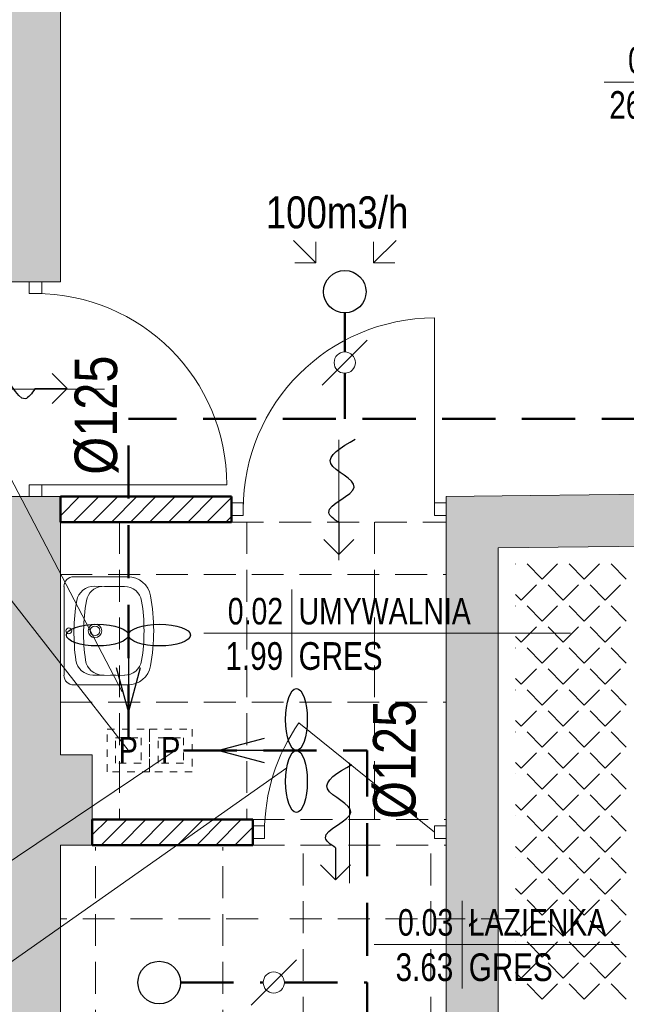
# Model space of a CAD drawing. Header units: millimetres. Extents: x -23540 to 53212, y -37964 to 41185.
# Tile 198 of 203: x 17911 to 18197, y -30390 to -29926. Entities that reach past the tile are written whole.
import ezdxf
from ezdxf.enums import TextEntityAlignment as Align

# ---------------------------------------------------------------- set-up
doc = ezdxf.new("R2010")
doc.units = ezdxf.units.MM
for name, pattern in [('0.5_0.5', [1, 0.5, -0.5]), ('DASHED', [0.75, 0.5, -0.25]), ('DASHEDX2', [1.5, 1, -0.5])]:
    doc.linetypes.add(name, pattern=pattern)
doc.layers.get('0').update_dxf_attribs({"lineweight": 18})
for name, color, linetype, lineweight in [('BA_met', 7, 'Continuous', 18), ('Cienka', 7, 'Continuous', 18), ('mm_went_opis', 7, 'Continuous', 15), ('mm_Wentylacja', 5, 'Continuous', 50), ('PG_PRZERYWANE_ŚREDNIE', 1, 'DASHEDX2', 18), ('PG_WIDOKOWE_CIENKIE', 1, 'Continuous', 18), ('PG_ŚCIANY_DZIAŁOWE', 3, 'Continuous', 18), ('PG_ŚCIANY_SŁUPY', 4, 'Continuous', 18), ('WYPOSAŻENIE GARAŻU', 253, 'Continuous', 5)]:
    doc.layers.add(name, color=color, linetype=linetype, lineweight=lineweight)
doc.styles.add('ROMANS', font='bikromsw.shx', dxfattribs={"width": 0.8})
doc.styles.get("Standard").update_dxf_attribs({"font": 'arial.ttf'})

# ---------------------------------------------------------------- blocks, each defined once
blk = doc.blocks.new('bikmet')
blk.add_line((0, 1.65), (0, -1.65))
at = {"style": 'ROMANS', "width": 0.8}
blk.add_attdef('NRPOM', text='', height=1, dxfattribs=at).set_placement((-0.333, 0.333), align=Align.RIGHT)
blk.add_attdef('NWAPOM', (0.25, 0.333), '', height=1, dxfattribs=at)
blk.add_attdef('RAREA', text='', height=1.042, dxfattribs=at).set_placement((-0.333, -0.333), align=Align.TOP_RIGHT)
blk.add_attdef('PODLOGA', text='', height=1.042, dxfattribs=at).set_placement((0.25, -0.333), align=Align.TOP_LEFT)
blk = doc.blocks.new('jamb')
blk.add_lwpolyline([(-0.5, -0.5), (-0.5, 0.5), (0.5, 0.5), (0.5, -0.5)], close=True)
blk = doc.blocks.new('A$C6458b610')
at = {"layer": 'mm_went_opis', "color": 40, "lineweight": 30, "true_color": 0xf8d731}
for points in [[(34.89, 20.29), (29.19, 41.54), (23.49, 20.29)], [(29.19, 5.09), (29.19, 41.54)]]:
    blk.add_lwpolyline(points, dxfattribs=at)
for centre in [(14.59, 5.09), (43.78, 5.09)]:
    blk.add_ellipse(centre, major_axis=(-14.59, 0), ratio=0.348878, dxfattribs=at)
blk = doc.blocks.new('podciecie')
at = {"layer": 'mm_Wentylacja', "color": 142, "lineweight": 30}
for p, q in [((23288, -37575.5), (23288, -37590.5)), ((23288, -37590.5), (23280.93, -37583.43)), ((23288, -37590.5), (23295.07, -37583.43))]:
    blk.add_line(p, q, dxfattribs=at)
blk.add_spline([(23288, -37575.5), (23283.25, -37570.75), (23295.25, -37558.75), (23284.25, -37547.75), (23295.75, -37536.25)], degree=3, dxfattribs=at)

msp = doc.modelspace()

# ---------------------------------------------------------------- hatches: boundary and pattern name
at = {"layer": 'PG_ŚCIANY_DZIAŁOWE', "true_color": 0x939598, "transparency": 33554610}
h = msp.add_hatch(color=252, dxfattribs=at)
h.dxf.hatch_style = 1
h.paths.add_polyline_path([(17913.61, -30145.22), (17918.61, -30145.22), (17918.61, -30150.72), (17913.61, -30150.72)])
h.paths.add_polyline_path([(17906.86, -30049.72), (17930.36, -30049.72), (17930.36, -29716.72), (17970.36, -29716.72), (17970.36, -29702.72), (18010.86, -29702.72), (18010.86, -29645.46), (17957.86, -29645.46), (17957.86, -29516.46), (17906.86, -29516.46)])
h.paths.add_polyline_path([(17930.36, -30150.72), (17918.61, -30150.72), (17918.61, -30145.22), (17913.61, -30145.22), (17913.61, -30150.72), (17906.86, -30150.72), (17906.86, -31104.46), (18101.98, -31104.46), (18101.98, -31144.22), (18121.86, -31144.22), (18121.86, -31327.46), (18406.86, -31327.46), (18406.86, -31312.46), (18136.86, -31312.46), (18136.86, -31104.46), (18524.86, -31104.46), (18524.86, -31327.46), (18563.86, -31327.46), (18563.86, -31330.46), (18693.91, -31330.46), (18732.86, -31330.46), (18769.79, -31300.46), (18575.36, -31300.46), (18575.36, -31079.46), (17930.36, -31079.46), (17930.36, -30518.72), (18111.86, -30518.72), (18111.86, -30497.22), (17930.36, -30497.22), (17930.36, -30314.72), (17945.36, -30314.72), (17945.36, -30272.22), (17930.36, -30272.22)])
h = msp.add_hatch(color=252, dxfattribs=at)
h.dxf.hatch_style = 1
h.paths.add_polyline_path([(18575.36, -30145.1), (18575.36, -30137.47), (18524.36, -30137.47), (18524.36, -30145.72), (18271.36, -30148.79), (18151.36, -30150.24), (18111.86, -30150.72), (18111.86, -30497.22), (18111.86, -30518.72), (18136.36, -30518.72), (18136.36, -30174.92), (18271.36, -30173.29), (18575.36, -30169.6)])

# ---------------------------------------------------------------- linework, layer by layer
at = {"color": 251, "true_color": 0x636466}
for p, q in [((17921.61, -30049.72), (17915.61, -30049.72)), ((17915.61, -30049.72), (17915.61, -30055.22)), ((17921.61, -30055.22), (17921.61, -30049.72)), ((17915.61, -30055.22), (17921.61, -30055.22)), ((17921.61, -30145.22), (17915.61, -30145.22)), ((17915.61, -30145.22), (17915.61, -30150.72)), ((17921.61, -30150.72), (17921.61, -30145.22)), ((17915.61, -30150.72), (17921.61, -30150.72)), ((18010.86, -30153.72), (18010.86, -30159.72)), ((18016.36, -30153.72), (18010.86, -30153.72)), ((18016.36, -30159.72), (18016.36, -30153.72)), ((18106.36, -30153.72), (18106.36, -30159.72)), ((18111.86, -30153.72), (18106.36, -30153.72)), ((18111.86, -30159.72), (18111.86, -30153.72)), ((18010.86, -30159.72), (18016.36, -30159.72)), ((18106.36, -30159.72), (18111.86, -30159.72)), ((18020.86, -30311.72), (18020.86, -30305.72)), ((18020.86, -30305.72), (18026.36, -30305.72)), ((18026.36, -30305.72), (18026.36, -30311.72)), ((18026.36, -30311.72), (18020.86, -30311.72))]:
    msp.add_line(p, q, dxfattribs=at)
at = {"color": 251, "true_color": 0x636466, "extrusion": (0, 0, -1)}
for p, q in [((18106.36, -30156.72), (18106.36, -30066.72)), ((17951.2, -30100.22), (17894.71, -30100.22)), ((18061.36, -30124.12), (18061.36, -30180.61)), ((17918.61, -30145.22), (18008.61, -30145.22)), ((18106.36, -30308.72), (18042.6, -30257.15)), ((18066.36, -30276.12), (18066.36, -30332.61))]:
    msp.add_line(p, q, dxfattribs=at)
at = {"color": 251, "lineweight": 20, "true_color": 0x636466}
for p, q in [((18151.36, -30150.24), (18111.86, -30150.72)), ((18151.36, -30150.24), (18271.36, -30148.79)), ((18271.36, -30173.29), (18136.36, -30174.92)), ((18020.86, -30314.72), (18020.86, -30302.72)), ((18111.86, -30314.72), (18111.86, -30302.72))]:
    msp.add_line(p, q, dxfattribs=at)
at = {"color": 251, "linetype": 'Continuous', "lineweight": 20, "true_color": 0x636466}
for p, q in [((18144.47, -30182.51), (18144.5, -30182.48)), ((18157.07, -30189.67), (18149.89, -30182.48)), ((18157.07, -30189.67), (18164.25, -30182.48)), ((18176.83, -30189.67), (18169.64, -30182.48)), ((18176.83, -30189.67), (18184.01, -30182.48)), ((18196.58, -30189.67), (18189.4, -30182.48)), ((18147.19, -30199.55), (18154.38, -30192.36)), ((18166.95, -30199.55), (18159.76, -30192.36)), ((18166.95, -30199.55), (18174.13, -30192.36)), ((18186.7, -30199.55), (18179.52, -30192.36)), ((18186.7, -30199.55), (18193.89, -30192.36)), ((18147.19, -30199.55), (18144.47, -30196.83)), ((18144.47, -30202.27), (18144.5, -30202.24)), ((18157.07, -30209.42), (18149.89, -30202.24)), ((18157.07, -30209.42), (18164.25, -30202.24)), ((18176.83, -30209.42), (18169.64, -30202.24)), ((18176.83, -30209.42), (18184.01, -30202.24)), ((18196.58, -30209.42), (18189.4, -30202.24)), ((18147.19, -30219.3), (18154.38, -30212.12)), ((18166.95, -30219.3), (18159.76, -30212.12)), ((18166.95, -30219.3), (18174.13, -30212.12)), ((18186.7, -30219.3), (18179.52, -30212.12)), ((18186.7, -30219.3), (18193.89, -30212.12)), ((18147.19, -30219.3), (18144.47, -30216.58)), ((18144.47, -30222.02), (18144.5, -30222)), ((18157.07, -30229.18), (18149.89, -30222)), ((18157.07, -30229.18), (18164.25, -30222)), ((18176.83, -30229.18), (18169.64, -30222)), ((18176.83, -30229.18), (18184.01, -30222)), ((18196.58, -30229.18), (18189.4, -30222)), ((18147.19, -30239.06), (18154.38, -30231.88)), ((18166.95, -30239.06), (18159.76, -30231.88)), ((18166.95, -30239.06), (18174.13, -30231.88)), ((18186.7, -30239.06), (18179.52, -30231.88)), ((18186.7, -30239.06), (18193.89, -30231.88)), ((18147.19, -30239.06), (18144.47, -30236.34)), ((18144.47, -30241.78), (18144.5, -30241.75)), ((18157.07, -30248.94), (18149.89, -30241.75)), ((18157.07, -30248.94), (18164.25, -30241.75)), ((18176.83, -30248.94), (18169.64, -30241.75)), ((18176.83, -30248.94), (18184.01, -30241.75)), ((18196.58, -30248.94), (18189.4, -30241.75)), ((18147.19, -30258.82), (18154.38, -30251.63)), ((18166.95, -30258.82), (18159.76, -30251.63)), ((18166.95, -30258.82), (18174.13, -30251.63)), ((18186.7, -30258.82), (18179.52, -30251.63)), ((18186.7, -30258.82), (18193.89, -30251.63)), ((18147.19, -30258.82), (18144.47, -30256.1)), ((18144.47, -30261.54), (18144.5, -30261.51)), ((18157.07, -30268.69), (18149.89, -30261.51)), ((18157.07, -30268.69), (18164.25, -30261.51)), ((18176.83, -30268.69), (18169.64, -30261.51)), ((18176.83, -30268.69), (18184.01, -30261.51)), ((18196.58, -30268.69), (18189.4, -30261.51)), ((18147.19, -30278.57), (18154.38, -30271.39)), ((18166.95, -30278.57), (18159.76, -30271.39)), ((18166.95, -30278.57), (18174.13, -30271.39)), ((18186.7, -30278.57), (18179.52, -30271.39)), ((18186.7, -30278.57), (18193.89, -30271.39)), ((18147.19, -30278.57), (18144.47, -30275.85)), ((18144.47, -30281.29), (18144.5, -30281.27)), ((18157.07, -30288.45), (18149.89, -30281.27)), ((18157.07, -30288.45), (18164.25, -30281.27)), ((18176.83, -30288.45), (18169.64, -30281.27)), ((18176.83, -30288.45), (18184.01, -30281.27)), ((18196.58, -30288.45), (18189.4, -30281.27)), ((18147.19, -30298.33), (18154.38, -30291.15)), ((18166.95, -30298.33), (18159.76, -30291.15)), ((18166.95, -30298.33), (18174.13, -30291.15)), ((18186.7, -30298.33), (18179.52, -30291.15)), ((18186.7, -30298.33), (18193.89, -30291.15)), ((18147.19, -30298.33), (18144.47, -30295.61)), ((18144.47, -30301.05), (18144.5, -30301.02)), ((18157.07, -30308.21), (18149.89, -30301.02)), ((18157.07, -30308.21), (18164.25, -30301.02)), ((18176.83, -30308.21), (18169.64, -30301.02)), ((18176.83, -30308.21), (18184.01, -30301.02)), ((18196.58, -30308.21), (18189.4, -30301.02)), ((18147.19, -30318.09), (18144.47, -30315.37)), ((18147.19, -30318.09), (18154.38, -30310.9)), ((18166.95, -30318.09), (18159.76, -30310.9)), ((18166.95, -30318.09), (18174.13, -30310.9)), ((18186.7, -30318.09), (18179.52, -30310.9)), ((18186.7, -30318.09), (18193.89, -30310.9)), ((18144.47, -30320.8), (18144.5, -30320.78)), ((18157.07, -30327.96), (18149.89, -30320.78)), ((18157.07, -30327.96), (18164.25, -30320.78)), ((18176.83, -30327.96), (18169.64, -30320.78)), ((18176.83, -30327.96), (18184.01, -30320.78)), ((18196.58, -30327.96), (18189.4, -30320.78)), ((18147.19, -30337.84), (18154.38, -30330.66)), ((18166.95, -30337.84), (18159.76, -30330.66)), ((18166.95, -30337.84), (18174.13, -30330.66)), ((18186.7, -30337.84), (18179.52, -30330.66)), ((18186.7, -30337.84), (18193.89, -30330.66)), ((18147.19, -30337.84), (18144.47, -30335.12)), ((18144.47, -30340.56), (18144.5, -30340.54)), ((18157.07, -30347.72), (18149.89, -30340.54)), ((18157.07, -30347.72), (18164.25, -30340.54)), ((18176.83, -30347.72), (18169.64, -30340.54)), ((18176.83, -30347.72), (18184.01, -30340.54)), ((18196.58, -30347.72), (18189.4, -30340.54)), ((18147.19, -30357.6), (18154.38, -30350.41)), ((18166.95, -30357.6), (18159.76, -30350.41)), ((18166.95, -30357.6), (18174.13, -30350.41)), ((18186.7, -30357.6), (18179.52, -30350.41)), ((18186.7, -30357.6), (18193.89, -30350.41)), ((18147.19, -30357.6), (18144.47, -30354.88)), ((18144.47, -30360.32), (18144.5, -30360.29)), ((18157.07, -30367.48), (18149.89, -30360.29)), ((18157.07, -30367.48), (18164.25, -30360.29)), ((18176.83, -30367.48), (18169.64, -30360.29)), ((18176.83, -30367.48), (18184.01, -30360.29)), ((18196.58, -30367.48), (18189.4, -30360.29)), ((18147.19, -30377.36), (18154.38, -30370.17)), ((18166.95, -30377.36), (18159.76, -30370.17)), ((18166.95, -30377.36), (18174.13, -30370.17)), ((18186.7, -30377.36), (18179.52, -30370.17)), ((18186.7, -30377.36), (18193.89, -30370.17)), ((18147.19, -30377.36), (18144.47, -30374.64)), ((18144.47, -30380.07), (18144.5, -30380.05)), ((18157.07, -30387.23), (18149.89, -30380.05)), ((18157.07, -30387.23), (18164.25, -30380.05)), ((18176.83, -30387.23), (18169.64, -30380.05)), ((18176.83, -30387.23), (18184.01, -30380.05)), ((18196.58, -30387.23), (18189.4, -30380.05))]:
    msp.add_line(p, q, dxfattribs=at)
at = {"color": 251, "true_color": 0x636466, "extrusion": (0, 0, -1)}
for centre, start, end in [((-17918.61, -30145.22), 90, 180), ((-18106.36, -30156.72), 0, 90), ((-18116.36, -30308.72), 0, 34.9595)]:
    msp.add_arc(centre, 90, start, end, dxfattribs=at)
at = {"layer": 'BA_met', "color": 251, "true_color": 0x636466}
for p, q in [((18186.19, -29955.8), (18358.61, -29955.8)), ((17997.9, -30215.1), (18170.32, -30215.1)), ((18077.93, -30361.54), (18193.39, -30361.54))]:
    msp.add_line(p, q, dxfattribs=at)
at = {"layer": 'Cienka', "color": 251, "true_color": 0x636466}
for p, q in [((17930.36, -30049.72), (17906.86, -30049.72)), ((17930.36, -30150.72), (17906.86, -30150.72)), ((18111.86, -30150.72), (18111.86, -30162.72)), ((17930.36, -30162.72), (17930.36, -30272.22)), ((18111.86, -30272.22), (18111.86, -30284.22))]:
    msp.add_line(p, q, dxfattribs=at)
at = {"layer": 'mm_went_opis'}
for p, q in [((17812.59, -29961.38), (17959.46, -30242.67)), ((17812.59, -30078.11), (17962.19, -30270.08)), ((17824.41, -30377.67), (17982.9, -30271.2)), ((17824.41, -30427.83), (18036.85, -30278.4))]:
    msp.add_line(p, q, dxfattribs=at)
at = {"layer": 'mm_Wentylacja', "color": 142, "lineweight": 20}
for p, q in [((18040, -30030.2), (18050.61, -30040.81)), ((18050.61, -30040.81), (18050.61, -30030.81)), ((18088.29, -30030.2), (18077.68, -30040.81)), ((18077.68, -30040.81), (18077.68, -30030.81)), ((18050.61, -30040.81), (18040.61, -30040.81)), ((18077.68, -30040.81), (18087.68, -30040.81)), ((18053.54, -30098.29), (18074.75, -30077.08)), ((18020.15, -30390.03), (18041.37, -30368.81))]:
    msp.add_line(p, q, dxfattribs=at)
at = {"layer": 'mm_Wentylacja', "color": 1, "linetype": 'DASHED', "lineweight": 50, "ltscale": 50}
for p, q in [((18064.14, -30064.35), (18064.14, -30082.69)), ((18064.14, -30092.69), (18064.14, -30114.1)), ((18360, -30114.1), (17962.36, -30114.1)), ((17962.36, -30264.22), (17962.36, -30114.1)), ((17988.36, -30270.22), (18074.66, -30270.22)), ((18074.66, -30404.42), (18074.66, -30270.22)), ((17986.86, -30379.42), (18025.76, -30379.42)), ((18035.76, -30379.42), (18074.66, -30379.42))]:
    msp.add_line(p, q, dxfattribs=at)
at = {"layer": 'mm_Wentylacja', "color": 1, "lineweight": 30}
for centre in [(18064.14, -30054.35), (17976.86, -30379.42)]:
    msp.add_circle(centre, 10, dxfattribs=at)
at = {"layer": 'mm_Wentylacja', "color": 142, "lineweight": 20}
for centre in [(18064.14, -30087.69), (18030.76, -30379.42)]:
    msp.add_circle(centre, 5, dxfattribs=at)
at = {"layer": 'PG_PRZERYWANE_ŚREDNIE', "color": 251, "lineweight": 15, "ltscale": 15, "true_color": 0x636466}
for p, q in [((17958.15, -30162.72), (17958.15, -30302.72)), ((18010.86, -30162.72), (18111.86, -30162.72)), ((18018.15, -30162.72), (18018.15, -30302.72)), ((18078.15, -30162.72), (18078.15, -30302.72)), ((17930.36, -30187.47), (18111.86, -30187.47)), ((17930.36, -30247.47), (18111.86, -30247.47)), ((18020.86, -30302.72), (18111.86, -30302.72)), ((18020.86, -30314.72), (18111.86, -30314.72)), ((17946.86, -30497.22), (17946.86, -30315.72)), ((18006.86, -30497.22), (18006.86, -30315.72)), ((18044.62, -30468.7), (18044.62, -30315.72)), ((18104.62, -30468.7), (18104.62, -30315.72)), ((18023.36, -30349.42), (17930.36, -30349.42)), ((18143.36, -30349.42), (18031.36, -30349.42))]:
    msp.add_line(p, q, dxfattribs=at)
at = {"layer": 'PG_WIDOKOWE_CIENKIE', "color": 251, "linetype": 'Continuous', "lineweight": 18, "true_color": 0x636466}
for p, q in [((17930.36, -30150.8), (17930.44, -30150.72)), ((17930.36, -30159.78), (17939.42, -30150.72)), ((17936.4, -30162.72), (17948.4, -30150.72)), ((17945.38, -30162.72), (17957.38, -30150.72)), ((17954.36, -30162.72), (17966.36, -30150.72)), ((17963.34, -30162.72), (17975.34, -30150.72)), ((17972.32, -30162.72), (17984.32, -30150.72)), ((17981.3, -30162.72), (17993.3, -30150.72)), ((17990.28, -30162.72), (18002.28, -30150.72)), ((17999.26, -30162.72), (18010.86, -30151.12)), ((18008.24, -30162.72), (18010.86, -30160.1)), ((17945.36, -30309.98), (17952.62, -30302.72)), ((17949.6, -30314.72), (17961.6, -30302.72)), ((17958.58, -30314.72), (17970.58, -30302.72)), ((17967.56, -30314.72), (17979.56, -30302.72)), ((17976.54, -30314.72), (17988.54, -30302.72)), ((17985.52, -30314.72), (17997.52, -30302.72)), ((17994.5, -30314.72), (18006.5, -30302.72)), ((18003.48, -30314.72), (18015.48, -30302.72)), ((18012.46, -30314.72), (18020.86, -30306.33))]:
    msp.add_line(p, q, dxfattribs=at)
at = {"layer": 'PG_WIDOKOWE_CIENKIE', "color": 251, "lineweight": 50, "true_color": 0x636466}
for p, q in [((18010.86, -30150.72), (17930.36, -30150.72)), ((17930.36, -30150.72), (17930.36, -30150.72)), ((17930.36, -30150.72), (18010.86, -30150.72)), ((17930.36, -30150.72), (18010.86, -30150.72)), ((17930.36, -30162.72), (17930.36, -30150.72)), ((18010.86, -30162.72), (18010.86, -30150.72)), ((18010.86, -30150.72), (18010.86, -30150.72)), ((18010.86, -30150.72), (18010.86, -30162.72)), ((18010.86, -30162.72), (17930.36, -30162.72)), ((17930.36, -30162.72), (17930.36, -30162.72)), ((17930.36, -30162.72), (18010.86, -30162.72)), ((18010.86, -30162.72), (17930.36, -30162.72)), ((18010.86, -30162.72), (18010.86, -30162.72)), ((17945.36, -30302.72), (18020.86, -30302.72)), ((17945.36, -30314.72), (17945.36, -30302.72)), ((18020.86, -30302.72), (18020.86, -30314.72)), ((18020.86, -30302.72), (18020.86, -30314.72)), ((17945.36, -30314.72), (18020.86, -30314.72)), ((18020.86, -30314.72), (17945.36, -30314.72))]:
    msp.add_line(p, q, dxfattribs=at)
at = {"layer": 'PG_WIDOKOWE_CIENKIE', "color": 251, "lineweight": 18, "true_color": 0x636466}
for p, q in [((17962.05, -30188.49), (17936.62, -30188.49)), ((17932.08, -30193.03), (17932.08, -30234.85)), ((17946.28, -30192.95), (17951.62, -30193.03)), ((17949.35, -30193), (17949.35, -30193.08)), ((17960.51, -30193.03), (17951.17, -30193.03)), ((17945.64, -30234.76), (17950.98, -30234.84)), ((17949.35, -30234.73), (17949.35, -30234.82)), ((17950.17, -30234.79), (17960.51, -30234.94)), ((17951.17, -30234.8), (17951.17, -30234.85)), ((17953.88, -30234.84), (17953.88, -30234.85)), ((17956.51, -30234.85), (17953.88, -30234.85)), ((17953.9, -30234.84), (17953.9, -30234.85)), ((17954.62, -30234.85), (17954.62, -30234.9)), ((17955.7, -30234.85), (17955.7, -30234.87)), ((17962.05, -30239.39), (17936.62, -30239.39))]:
    msp.add_line(p, q, dxfattribs=at)
at = {"layer": 'PG_WIDOKOWE_CIENKIE', "color": 251, "linetype": '0.5_0.5', "ltscale": 7, "true_color": 0x636466}
for points in [[(17952.36, -30260.22), (17972.36, -30260.22), (17972.36, -30280.22), (17952.36, -30280.22)], [(17956.36, -30264.22), (17968.36, -30264.22), (17968.36, -30276.22), (17956.36, -30276.22)], [(17972.36, -30260.22), (17992.36, -30260.22), (17992.36, -30280.22), (17972.36, -30280.22)], [(17976.36, -30264.22), (17988.36, -30264.22), (17988.36, -30276.22), (17976.36, -30276.22)]]:
    msp.add_lwpolyline(points, close=True, dxfattribs=at)
at = {"layer": 'PG_WIDOKOWE_CIENKIE', "color": 251, "lineweight": 18, "true_color": 0x636466}
for centre, radius in [((17934.35, -30213.94), 1.36), ((17946.62, -30213.94), 3.18), ((17946.62, -30213.94), 2.27)]:
    msp.add_circle(centre, radius, dxfattribs=at)
for centre, radius, start, end in [((17936.62, -30193.03), 4.55, 90, 180), ((17962.05, -30199.39), 10.91, 10.2403, 90), ((17946.15, -30201.13), 8.18, 89.1253, 169.9711), ((17950.68, -30201.16), 8.18, 95.2076, 169.9711), ((17960.51, -30201.21), 8.18, 9.1541, 90), ((17881.54, -30213.94), 92.72, 349.7597, 10.2403), ((18024.92, -30215.06), 88.17, 169.9711, 188.2794), ((18029.45, -30215.09), 88.17, 169.9711, 188.2794), ((17881.54, -30213.94), 88.17, 350.8459, 9.1541), ((17945.76, -30226.58), 8.18, 188.2794, 269.1253), ((17950.29, -30226.61), 8.18, 188.2794, 269.1253), ((17960.51, -30226.66), 8.18, 270, 350.8459), ((17962.05, -30228.48), 10.91, 270, 349.7597), ((17936.62, -30234.85), 4.55, 180, 270)]:
    msp.add_arc(centre, radius, start, end, dxfattribs=at)
at = {"layer": 'PG_ŚCIANY_DZIAŁOWE', "color": 251, "true_color": 0x636466}
for p, q in [((17930.36, -29716.72), (17930.36, -30049.72)), ((17930.36, -30150.72), (17930.36, -30272.22)), ((18111.86, -30497.22), (18111.86, -30150.72)), ((17930.36, -30272.22), (17945.36, -30272.22)), ((17945.36, -30314.72), (17945.36, -30272.22)), ((17945.36, -30302.72), (18020.86, -30302.72)), ((17930.36, -30314.72), (17930.36, -30497.22)), ((17930.36, -30314.72), (17945.36, -30314.72))]:
    msp.add_line(p, q, dxfattribs=at)
at = {"layer": 'PG_ŚCIANY_SŁUPY', "color": 251, "true_color": 0x636466}
msp.add_line((18136.36, -30518.72), (18136.36, -30174.92), dxfattribs=at)

# ---------------------------------------------------------------- block references
at = {"color": 252}
for p, rotation in [((17991.55, -30210.85), 180), ((18046.52, -30299.41), 89.99999999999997)]:
    msp.add_blockref('A$C6458b610', p, dxfattribs=dict(at, rotation=rotation))
at = {"layer": 'BA_met', "color": 251, "true_color": 0x636466, "xscale": 12.5, "yscale": 12.5, "zscale": 12.5}
for p, values in [((18227.61, -29955.8), {'NRPOM': '0.01', 'NWAPOM': 'SZATNIA', 'RAREA': '26.37', 'PODLOGA': 'POSADZKA ŻYWICZNA'}), ((18039.31, -30215.1), {'NRPOM': '0.02', 'NWAPOM': 'UMYWALNIA', 'RAREA': '1.99', 'PODLOGA': 'GRES'}), ((18119.35, -30361.54), {'NRPOM': '0.03', 'NWAPOM': 'ŁAZIENKA', 'RAREA': '3.63', 'PODLOGA': 'GRES'})]:
    msp.add_blockref('bikmet', p, dxfattribs=at).add_auto_attribs(values)
at = {"layer": 'mm_Wentylacja', "color": 2, "lineweight": 30, "rotation": 89.99999999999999}
msp.add_blockref('podciecie', (-19656.99, -53387.96), dxfattribs=at)
at = {"layer": 'mm_Wentylacja', "color": 2, "lineweight": 30}
for p in [(-5226.64, 7412.5), (-5228.22, 7259.45)]:
    msp.add_blockref('podciecie', p, dxfattribs=at)
at = {"layer": 'WYPOSAŻENIE GARAŻU', "color": 251, "true_color": 0x636466, "xscale": 5.5, "yscale": 5.999999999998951, "zscale": 5.5, "rotation": 180}
msp.add_blockref('jamb', (18109.11, -30308.72), dxfattribs=at)

# ---------------------------------------------------------------- texts
at = {"layer": 'mm_went_opis', "insert": (18060.53, -30009.49), "char_height": 15.06, "width": 104.667, "attachment_point": 2}
msp.add_mtext('{\\fArial Narrow|b0|i0|c238|p34;100m3/h}', dxfattribs=at)
at = {"layer": 'mm_went_opis', "char_height": 20, "width": 139, "attachment_point": 2, "rotation": 90}
for insert in [(17937.06, -30112.44), (18077.45, -30274.43)]:
    msp.add_mtext('{\\fArial Narrow|b0|i0|c238|p34;Ø125}', dxfattribs=dict(at, insert=insert))
at = {"layer": 'mm_went_opis', "color": 4, "char_height": 12, "width": 196.6572, "attachment_point": 2}
for insert in [(17962.27, -30263.9), (17982.27, -30263.9)]:
    msp.add_mtext('{\\fArial Narrow|b0|i0|c238|p34;P}', dxfattribs=dict(at, insert=insert))

doc.saveas('drawing.dxf')
